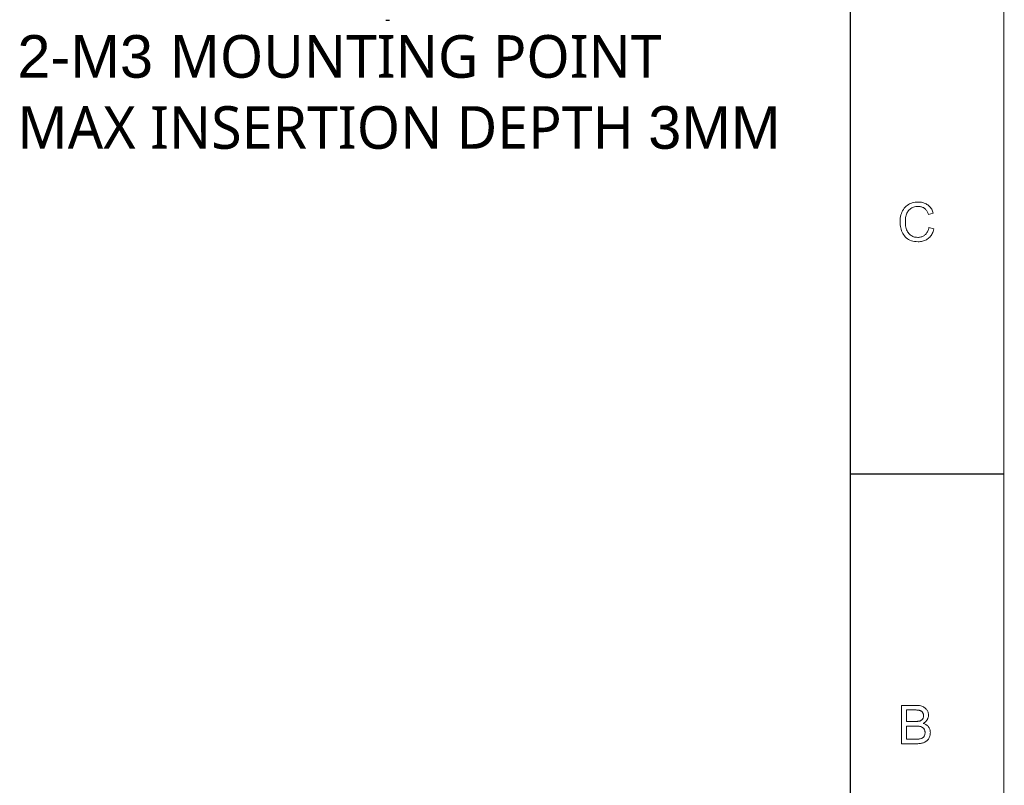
# Model space of a CAD drawing. Header units: millimetres. Extents: x 2984 to 3412, y -1556 to -1253.
# Tile 35 of 53: x 3319 to 3412, y -1484 to -1412. Entities that reach past the tile are written whole.
import ezdxf

# ---------------------------------------------------------------- set-up
doc = ezdxf.new("R2010")
doc.units = ezdxf.units.MM
doc.styles.add('HANA', font='arial.ttf')

msp = doc.modelspace()

# ---------------------------------------------------------------- linework, layer by layer
at = {"color": 7, "lineweight": 13}
msp.add_line((3411.755, -1555.808), (3411.755, -1253.421), dxfattribs=at)
at = {"color": 7, "lineweight": 25}
msp.add_line((3397.355, -1541.408), (3397.355, -1267.821), dxfattribs=at)
at = {"color": 4, "linetype": 'ByBlock', "lineweight": -2}
msp.add_line((3354.107, -1412.457), (3353.747, -1412.457), dxfattribs=at)
at = {"color": 7, "lineweight": 25, "ltscale": 0.25}
msp.add_line((3411.797, -1455.02), (3397.397, -1455.02), dxfattribs=at)
at = {"color": 7, "lineweight": 13}
for points in [[(3405.198, -1432.018), (3405.164, -1432.136), (3405.126, -1432.248), (3405.082, -1432.354), (3405.034, -1432.454), (3404.982, -1432.548), (3404.925, -1432.635), (3404.863, -1432.716), (3404.796, -1432.791), (3404.725, -1432.86), (3404.649, -1432.923), (3404.569, -1432.98), (3404.486, -1433.03), (3404.4, -1433.075), (3404.311, -1433.114), (3404.218, -1433.147), (3404.123, -1433.174), (3404.024, -1433.195), (3403.922, -1433.21), (3403.818, -1433.218), (3403.71, -1433.221), (3403.538, -1433.216), (3403.375, -1433.199), (3403.222, -1433.172), (3403.079, -1433.133), (3402.946, -1433.083), (3402.822, -1433.022), (3402.707, -1432.95), (3402.602, -1432.867), (3402.507, -1432.773), (3402.422, -1432.668), (3402.345, -1432.555), (3402.276, -1432.437), (3402.216, -1432.315), (3402.163, -1432.189), (3402.119, -1432.058), (3402.082, -1431.922), (3402.054, -1431.782), (3402.034, -1431.638), (3402.022, -1431.489), (3402.018, -1431.336), (3402.022, -1431.167), (3402.037, -1431.006), (3402.06, -1430.852), (3402.094, -1430.706), (3402.136, -1430.567), (3402.189, -1430.436), (3402.251, -1430.312), (3402.322, -1430.196), (3402.403, -1430.087), (3402.493, -1429.986), (3402.591, -1429.894), (3402.694, -1429.811), (3402.802, -1429.738), (3402.916, -1429.674), (3403.036, -1429.621), (3403.161, -1429.577), (3403.291, -1429.543), (3403.427, -1429.518), (3403.568, -1429.504), (3403.715, -1429.499), (3403.818, -1429.501), (3403.919, -1429.509), (3404.016, -1429.523), (3404.111, -1429.541), (3404.202, -1429.566), (3404.29, -1429.595), (3404.376, -1429.63), (3404.458, -1429.67), (3404.537, -1429.715), (3404.613, -1429.766), (3404.686, -1429.822), (3404.754, -1429.883), (3404.817, -1429.949), (3404.876, -1430.02), (3404.931, -1430.096), (3404.981, -1430.177), (3405.026, -1430.263), (3405.067, -1430.353), (3405.104, -1430.449), (3405.136, -1430.55), (3404.67, -1430.66), (3404.645, -1430.587), (3404.618, -1430.517), (3404.588, -1430.452), (3404.556, -1430.389), (3404.521, -1430.331), (3404.484, -1430.277), (3404.445, -1430.226), (3404.403, -1430.178), (3404.358, -1430.135), (3404.311, -1430.095), (3404.262, -1430.059), (3404.21, -1430.027), (3404.156, -1429.999), (3404.099, -1429.974), (3404.041, -1429.954), (3403.979, -1429.937), (3403.915, -1429.923), (3403.849, -1429.914), (3403.781, -1429.908), (3403.71, -1429.906), (3403.595, -1429.91), (3403.485, -1429.922), (3403.382, -1429.941), (3403.284, -1429.968), (3403.191, -1430.003), (3403.105, -1430.046), (3403.024, -1430.096), (3402.949, -1430.154), (3402.88, -1430.22), (3402.816, -1430.293), (3402.758, -1430.373), (3402.706, -1430.458), (3402.66, -1430.549), (3402.621, -1430.645), (3402.587, -1430.746), (3402.56, -1430.852), (3402.539, -1430.964), (3402.523, -1431.081), (3402.514, -1431.203), (3402.511, -1431.331), (3402.514, -1431.477), (3402.524, -1431.616), (3402.54, -1431.747), (3402.563, -1431.87), (3402.591, -1431.986), (3402.627, -1432.094), (3402.668, -1432.194), (3402.716, -1432.286), (3402.771, -1432.371), (3402.832, -1432.448), (3402.898, -1432.517), (3402.968, -1432.58), (3403.042, -1432.635), (3403.119, -1432.682), (3403.201, -1432.722), (3403.287, -1432.755), (3403.376, -1432.781), (3403.469, -1432.799), (3403.567, -1432.81), (3403.668, -1432.814), (3403.751, -1432.812), (3403.83, -1432.805), (3403.907, -1432.793), (3403.98, -1432.777), (3404.051, -1432.757), (3404.118, -1432.732), (3404.182, -1432.702), (3404.242, -1432.668), (3404.3, -1432.629), (3404.354, -1432.585), (3404.405, -1432.537), (3404.453, -1432.485), (3404.498, -1432.428), (3404.54, -1432.366), (3404.579, -1432.299), (3404.614, -1432.228), (3404.646, -1432.153), (3404.675, -1432.072), (3404.701, -1431.987), (3404.724, -1431.898)], [(3404.181, -1478.413), (3404.247, -1478.435), (3404.31, -1478.459), (3404.369, -1478.486), (3404.425, -1478.516), (3404.477, -1478.548), (3404.526, -1478.583), (3404.572, -1478.621), (3404.614, -1478.661), (3404.653, -1478.703), (3404.688, -1478.748), (3404.72, -1478.795), (3404.749, -1478.844), (3404.774, -1478.894), (3404.796, -1478.945), (3404.814, -1478.998), (3404.829, -1479.052), (3404.841, -1479.107), (3404.85, -1479.164), (3404.855, -1479.223), (3404.856, -1479.282), (3404.855, -1479.342), (3404.85, -1479.401), (3404.843, -1479.459), (3404.832, -1479.516), (3404.818, -1479.572), (3404.802, -1479.627), (3404.782, -1479.681), (3404.759, -1479.734), (3404.733, -1479.786), (3404.704, -1479.837), (3404.672, -1479.887), (3404.638, -1479.933), (3404.601, -1479.977), (3404.562, -1480.018), (3404.52, -1480.057), (3404.476, -1480.093), (3404.428, -1480.126), (3404.379, -1480.156), (3404.327, -1480.184), (3404.272, -1480.209), (3404.214, -1480.232), (3404.152, -1480.252), (3404.086, -1480.27), (3404.016, -1480.286), (3403.942, -1480.299), (3403.864, -1480.309), (3403.783, -1480.318), (3403.697, -1480.324), (3403.607, -1480.327), (3403.513, -1480.328), (3402.136, -1480.328), (3402.136, -1476.728), (3403.486, -1476.728), (3403.613, -1476.731), (3403.733, -1476.74), (3403.845, -1476.754), (3403.949, -1476.774), (3404.045, -1476.8), (3404.134, -1476.831), (3404.215, -1476.868), (3404.288, -1476.911), (3404.353, -1476.959), (3404.411, -1477.013), (3404.462, -1477.071), (3404.508, -1477.13), (3404.548, -1477.19), (3404.583, -1477.251), (3404.612, -1477.314), (3404.637, -1477.378), (3404.655, -1477.443), (3404.669, -1477.51), (3404.677, -1477.578), (3404.68, -1477.647), (3404.678, -1477.694), (3404.675, -1477.74), (3404.668, -1477.785), (3404.66, -1477.83), (3404.649, -1477.874), (3404.635, -1477.917), (3404.619, -1477.959), (3404.6, -1478.001), (3404.579, -1478.042), (3404.556, -1478.083), (3404.53, -1478.122), (3404.501, -1478.16), (3404.47, -1478.196), (3404.436, -1478.232), (3404.4, -1478.265), (3404.361, -1478.298), (3404.32, -1478.329), (3404.276, -1478.358), (3404.23, -1478.386)], [(3402.612, -1478.236), (3403.393, -1478.236), (3403.44, -1478.236), (3403.486, -1478.235), (3403.53, -1478.234), (3403.573, -1478.232), (3403.614, -1478.229), (3403.654, -1478.226), (3403.692, -1478.223), (3403.728, -1478.219), (3403.763, -1478.214), (3403.797, -1478.209), (3403.829, -1478.203), (3403.861, -1478.195), (3403.891, -1478.185), (3403.921, -1478.173), (3403.951, -1478.16), (3403.979, -1478.145), (3404.007, -1478.128), (3404.034, -1478.109), (3404.06, -1478.089), (3404.085, -1478.067), (3404.109, -1478.042), (3404.13, -1478.015), (3404.149, -1477.986), (3404.165, -1477.954), (3404.179, -1477.919), (3404.191, -1477.882), (3404.199, -1477.843), (3404.206, -1477.8), (3404.209, -1477.756), (3404.211, -1477.708), (3404.209, -1477.658), (3404.206, -1477.611), (3404.199, -1477.567), (3404.19, -1477.525), (3404.179, -1477.486), (3404.165, -1477.45), (3404.149, -1477.416), (3404.13, -1477.385), (3404.108, -1477.357), (3404.084, -1477.331), (3404.058, -1477.308), (3404.032, -1477.286), (3404.004, -1477.267), (3403.975, -1477.249), (3403.945, -1477.233), (3403.915, -1477.219), (3403.883, -1477.207), (3403.85, -1477.197), (3403.817, -1477.189), (3403.782, -1477.183), (3403.746, -1477.178), (3403.708, -1477.173), (3403.668, -1477.169), (3403.626, -1477.165), (3403.582, -1477.162), (3403.536, -1477.16), (3403.488, -1477.158), (3403.437, -1477.157), (3403.385, -1477.156), (3403.331, -1477.156), (3402.612, -1477.156)], [(3402.612, -1479.901), (3403.508, -1479.901), (3403.602, -1479.899), (3403.689, -1479.895), (3403.771, -1479.886), (3403.846, -1479.875), (3403.916, -1479.86), (3403.98, -1479.842), (3404.038, -1479.82), (3404.09, -1479.796), (3404.136, -1479.768), (3404.176, -1479.737), (3404.212, -1479.702), (3404.243, -1479.666), (3404.271, -1479.627), (3404.296, -1479.585), (3404.316, -1479.541), (3404.333, -1479.494), (3404.346, -1479.445), (3404.355, -1479.393), (3404.361, -1479.339), (3404.363, -1479.282), (3404.361, -1479.225), (3404.355, -1479.171), (3404.345, -1479.119), (3404.331, -1479.069), (3404.313, -1479.022), (3404.291, -1478.978), (3404.265, -1478.936), (3404.236, -1478.897), (3404.202, -1478.861), (3404.164, -1478.827), (3404.121, -1478.796), (3404.072, -1478.768), (3404.016, -1478.743), (3403.954, -1478.722), (3403.885, -1478.704), (3403.81, -1478.69), (3403.729, -1478.678), (3403.641, -1478.67), (3403.547, -1478.665), (3403.447, -1478.663), (3402.612, -1478.663)]]:
    msp.add_lwpolyline(points, close=True, dxfattribs=at)

# ---------------------------------------------------------------- texts
at = {"color": 3, "lineweight": 0, "insert": (3319.181, -1413.836), "char_height": 4, "attachment_point": 1, "style": 'HANA'}
msp.add_mtext('2-M3{\\fArial|b0|i0|c0|p34; \\fMicrosoft YaHei|b0|i0|c0|p34;MOUNTING POINT\\PMAX INSERTION DEPTH \\fArial|b0|i0|c0|p34;3MM}', dxfattribs=at)

doc.saveas('drawing.dxf')
